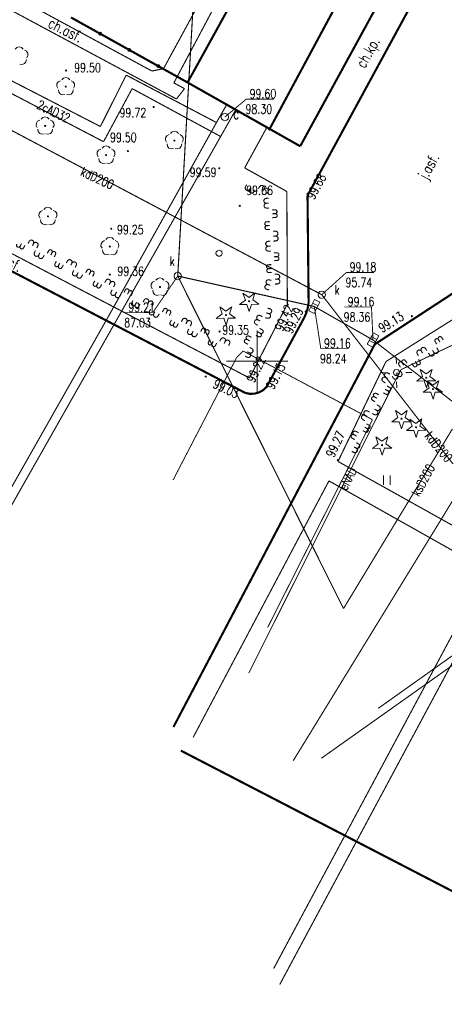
# Model space of a CAD drawing. Header units: metres. Extents: x 7501691 to 7504871, y 5814048 to 5814963.
# Tile 51 of 89: x 7504110 to 7504145, y 5814600 to 5814680. Entities that reach past the tile are written whole.
import ezdxf
from ezdxf.enums import TextEntityAlignment as Align

# ---------------------------------------------------------------- set-up
doc = ezdxf.new("R2010")
doc.units = ezdxf.units.M
doc.header["$MEASUREMENT"] = 0
for name, pattern in [('1', [0]), ('11', [3, 2.5, -0.5]), ('BUD', [0]), ('KOC', [1.5, 1, -0.5]), ('KOJ', [0]), ('UEB', [0]), ('UPC', [0]), ('UPK', [0])]:
    doc.linetypes.add(name, pattern=pattern)
doc.layers.get('0').update_dxf_attribs({"linetype": 'CONTINUOUS'})
for name, color, linetype, lineweight in [('EBTOO_T_1', 7, 'CONTINUOUS', 18), ('EBUPP_L_1', 7, 'BUD', 35), ('EBUPP_L_3', 7, '1', 35), ('KRZYZE_L_0', 7, '1', 18), ('SDROK_T_0', 7, 'CONTINUOUS', 18), ('SDROK_T_1', 7, 'CONTINUOUS', 18), ('SDRPK_L_0', 7, 'KOJ', 35), ('SDRPK_L_2', 7, 'KOC', 18), ('SDRPK_L_3', 7, 'KOJ', 35), ('SDRPK_L_5', 7, '11', 18), ('SZOPO_L_0', 7, 'CONTINUOUS', 35), ('SZOPO_L_5', 3, 'CONTINUOUS', 18), ('SZZPZ_T_0', 3, 'CONTINUOUS', 18), ('UCCOA_T_0', 6, 'CONTINUOUS', 18), ('UCCOC_T_0', 6, 'CONTINUOUS', 15), ('UCCOO_T_0', 6, 'CONTINUOUS', 15), ('UCCPA_T_1', 6, 'CONTINUOUS', 18), ('UCCPOR_L_1', 6, 'UPC', 18), ('UEEOO_T_0', 1, 'CONTINUOUS', 15), ('UEEPA_T_3', 1, 'CONTINUOUS', 18), ('UEEPON_L_1', 1, 'UEB', 15), ('UKKOA_T_0', 3, 'CONTINUOUS', 15), ('UKKOA_T_2', 34, 'CONTINUOUS', 15), ('UKKOC_T_0', 3, 'CONTINUOUS', 15), ('UKKOC_T_2', 34, 'CONTINUOUS', 15), ('UKKOO_T_0', 3, 'CONTINUOUS', 15), ('UKKOO_T_2', 34, 'CONTINUOUS', 15), ('UKKPA_T_1', 7, 'CONTINUOUS', 18), ('UKKPA_T_5', 7, 'CONTINUOUS', 18), ('UKKPOD_L_1', 3, 'UPK', 18), ('UKKPOR_L_1', 34, 'UPK', 18), ('WUKOS_T_1', 7, 'CONTINUOUS', 15), ('WWRPH_T_1', 7, 'CONTINUOUS', 18)]:
    doc.layers.add(name, color=color, linetype=linetype, lineweight=lineweight)
doc.styles.add('STYL_ARIAL', font='simplex', dxfattribs={"width": 0.75, "oblique": 0.1})

# ---------------------------------------------------------------- blocks, each defined once
blk = doc.blocks.new('fdsgfdhgfjh')
at = {"layer": 'EBTOO_T_1', "color": 7}
blk.add_lwpolyline([(-65.846, -124.674), (-65.711, -124.714), (-65.619, -124.82), (-65.599, -124.96), (-65.657, -125.088), (-65.776, -125.164), (-65.917, -125.164), (-66.035, -125.088), (-66.094, -124.96), (-66.074, -124.821), (-65.982, -124.714), (-65.846, -124.674)], dxfattribs=at)
at = {"layer": 'EBUPP_L_1', "color": 7, "const_width": 0.175}
for points in [[(-47.016, -93.843), (-59.245, -116.218)], [(-59.245, -116.218), (-68.402, -111.031)]]:
    blk.add_lwpolyline(points, dxfattribs=at)
at = {"layer": 'EBUPP_L_3', "color": 7, "linetype": '1', "const_width": 0.175}
blk.add_lwpolyline([(-49.676, -92.391), (-61.791, -114.923)], dxfattribs=at)
at = {"layer": 'EBUPP_L_3', "color": 7, "const_width": 0.175}
blk.add_lwpolyline([(-58.462, -93.011), (-68.402, -111.031)], dxfattribs=at)
at = {"layer": 'KRZYZE_L_0', "color": 7, "linetype": '1', "const_width": 0.09}
for points in [[(-62.75, -136.2), (-62.75, -131.2)], [(-65.25, -133.7), (-60.25, -133.7)]]:
    blk.add_lwpolyline(points, dxfattribs=at)
at = {"layer": 'SDRPK_L_0', "color": 7, "const_width": 0.175}
for points in [[(-98.993, -117.893), (-63.702, -136.289)], [(-58.56, -128.98), (-58.636, -129.401), (-58.763, -129.81), (-58.94, -130.2)], [(-61.98, -135.8), (-58.94, -130.2)], [(-53.185, -132.332), (-69.552, -163.464)], [(-61.98, -135.8), (-62.258, -136.056), (-62.588, -136.242), (-62.952, -136.345), (-63.33, -136.361), (-63.702, -136.289)], [(-68.946, -165.38), (143.458, -275.428)]]:
    blk.add_lwpolyline(points, dxfattribs=at)
at = {"layer": 'SDRPK_L_2', "color": 7, "const_width": 0.09}
for points in [[(-71.303, -110.1), (-88.095, -101.001)], [(-88.785, -101.921), (-69.305, -112.377)], [(-69.517, -111.067), (-68.652, -111.536)], [(-68.652, -111.536), (-69.305, -112.377)], [(-63.76, -117.98), (-61.951, -114.681)], [(-60.33, -119.9), (-63.76, -117.98)], [(-60.29, -129.07), (-60.33, -119.9)], [(-63.37, -135.07), (-60.29, -129.07)], [(-43.73, -148.81), (-56.17, -141.86)], [(-67.95, -164.31), (-56.91, -143.44)], [(-56.91, -143.44), (-32.72, -157.07)]]:
    blk.add_lwpolyline(points, dxfattribs=at)
at = {"layer": 'SDRPK_L_3', "color": 7, "const_width": 0.175}
for points in [[(-43.34, -92.07), (-58.65, -120.23)], [(-58.65, -120.23), (-58.56, -128.98)], [(-53.185, -132.332), (-45.173, -127.098)]]:
    blk.add_lwpolyline(points, dxfattribs=at)
at = {"layer": 'SDRPK_L_5', "color": 7, "const_width": 0.09}
for points in [[(-69.517, -111.067), (-60.803, -94.673)], [(-62.486, -95.454), (-70.355, -109.907)], [(-70.355, -109.907), (-71.303, -110.1)], [(-97.085, -117.417), (-63.37, -135.07)], [(-43.831, -128.414), (-52.276, -133.736)], [(-52.276, -133.736), (-56.17, -141.86)]]:
    blk.add_lwpolyline(points, dxfattribs=at)
at = {"layer": 'SZOPO_L_0', "color": 7, "const_width": 0.175}
for points in [[(-77.876, -105.744), (-75.508, -107.065)], [(-75.561, -107.107), (-75.575, -107.057), (-75.549, -107.012), (-75.499, -106.998), (-75.454, -107.024), (-75.44, -107.074), (-75.466, -107.119), (-75.516, -107.133), (-75.561, -107.107)], [(-75.508, -107.065), (-73.139, -108.387)], [(-73.193, -108.429), (-73.207, -108.379), (-73.181, -108.333), (-73.131, -108.32), (-73.085, -108.346), (-73.072, -108.396), (-73.098, -108.441), (-73.148, -108.455), (-73.193, -108.429)], [(-73.139, -108.387), (-70.771, -109.709)], [(-70.825, -109.751), (-70.838, -109.7), (-70.812, -109.655), (-70.762, -109.641), (-70.717, -109.667), (-70.703, -109.718), (-70.729, -109.763), (-70.779, -109.776), (-70.825, -109.751)], [(-70.771, -109.709), (-68.402, -111.031)]]:
    blk.add_lwpolyline(points, dxfattribs=at)
at = {"layer": 'SZOPO_L_5', "color": 3, "const_width": 0.09}
for points in [[(-63.585, -119.343), (-63.693, -119.511)], [(-63.357, -119.727), (-63.452, -119.805), (-63.576, -119.812), (-63.68, -119.746), (-63.725, -119.63), (-63.693, -119.511)], [(-63.02, -119.943), (-63.116, -120.021), (-63.239, -120.028), (-63.343, -119.962), (-63.388, -119.846), (-63.357, -119.727)], [(-63.249, -119.558), (-63.357, -119.727)], [(-62.912, -119.774), (-63.02, -119.943)], [(-62.643, -119.662), (-62.535, -119.494)], [(-62.535, -119.494), (-62.439, -119.415), (-62.316, -119.408), (-62.212, -119.475), (-62.167, -119.59), (-62.198, -119.71)], [(-62.306, -119.878), (-62.198, -119.71)], [(-62.198, -119.71), (-62.102, -119.631), (-61.979, -119.624), (-61.875, -119.691), (-61.83, -119.806), (-61.861, -119.925)], [(-61.969, -120.094), (-61.861, -119.925)], [(-61.996, -120.855), (-62.116, -120.822), (-62.192, -120.725), (-62.197, -120.601), (-62.129, -120.498), (-62.013, -120.455)], [(-61.98, -121.255), (-62.099, -121.221), (-62.176, -121.124), (-62.181, -121.001), (-62.112, -120.898), (-61.996, -120.855)], [(-61.813, -120.447), (-62.013, -120.455)], [(-61.797, -120.847), (-61.996, -120.855)], [(-61.78, -121.246), (-61.98, -121.255)], [(-61.33, -121.386), (-61.534, -121.395)], [(-61.316, -121.702), (-61.52, -121.711)], [(-61.33, -121.386), (-61.215, -121.396), (-61.136, -121.479), (-61.131, -121.594), (-61.203, -121.683), (-61.316, -121.702)], [(-61.316, -121.702), (-61.202, -121.712), (-61.123, -121.795), (-61.118, -121.91), (-61.19, -121.999), (-61.303, -122.019)], [(-61.92, -122.678), (-62.035, -122.668), (-62.114, -122.585), (-62.119, -122.471), (-62.047, -122.381), (-61.934, -122.362)], [(-61.734, -122.354), (-61.934, -122.362)], [(-61.303, -122.019), (-61.507, -122.027)], [(-61.907, -122.995), (-62.022, -122.985), (-62.101, -122.902), (-62.106, -122.787), (-62.033, -122.698), (-61.92, -122.678)], [(-61.721, -122.67), (-61.92, -122.678)], [(-61.707, -122.986), (-61.907, -122.995)], [(-61.461, -123.134), (-61.261, -123.126)], [(-61.261, -123.126), (-61.142, -123.159), (-61.065, -123.256), (-61.06, -123.38), (-61.129, -123.483), (-61.245, -123.526)], [(-81.996, -124.314), (-82.061, -124.408), (-82.172, -124.436), (-82.274, -124.384), (-82.316, -124.278), (-82.278, -124.17)], [(-81.996, -124.314), (-81.903, -124.132)], [(-81.371, -124.134), (-81.28, -123.956)], [(-81.28, -123.956), (-81.193, -123.868), (-81.071, -123.849), (-80.96, -123.905), (-80.904, -124.015), (-80.924, -124.137)], [(-81.015, -124.316), (-80.924, -124.137)], [(-80.924, -124.137), (-80.836, -124.05), (-80.714, -124.031), (-80.604, -124.087), (-80.548, -124.197), (-80.567, -124.319)], [(-61.851, -124.352), (-61.97, -124.318), (-62.047, -124.221), (-62.052, -124.098), (-61.983, -123.995), (-61.867, -123.952)], [(-61.668, -123.944), (-61.867, -123.952)], [(-61.444, -123.534), (-61.245, -123.526)], [(-61.428, -123.934), (-61.228, -123.925)], [(-61.245, -123.526), (-61.126, -123.559), (-61.049, -123.656), (-61.044, -123.779), (-61.112, -123.882), (-61.228, -123.925)], [(-81.714, -124.457), (-81.779, -124.552), (-81.89, -124.58), (-81.992, -124.528), (-82.034, -124.422), (-81.996, -124.314)], [(-81.714, -124.457), (-81.621, -124.276)], [(-80.502, -125.071), (-80.589, -125.158), (-80.712, -125.178), (-80.822, -125.122), (-80.878, -125.011), (-80.858, -124.889)], [(-80.767, -124.711), (-80.858, -124.889)], [(-80.658, -124.497), (-80.567, -124.319)], [(-80.411, -124.893), (-80.502, -125.071)], [(-79.805, -124.933), (-79.714, -124.755)], [(-79.714, -124.755), (-79.649, -124.66), (-79.538, -124.632), (-79.435, -124.684), (-79.393, -124.791), (-79.432, -124.899)], [(-79.523, -125.077), (-79.432, -124.899)], [(-79.432, -124.899), (-79.367, -124.804), (-79.256, -124.776), (-79.154, -124.828), (-79.111, -124.934), (-79.15, -125.043)], [(-61.834, -124.751), (-61.953, -124.718), (-62.03, -124.621), (-62.035, -124.498), (-61.967, -124.395), (-61.851, -124.352)], [(-61.651, -124.343), (-61.851, -124.352)], [(-61.634, -124.743), (-61.834, -124.751)], [(-61.184, -124.883), (-61.388, -124.891)], [(-61.184, -124.883), (-61.07, -124.893), (-60.99, -124.976), (-60.986, -125.09), (-61.058, -125.18), (-61.171, -125.199)], [(-80.146, -125.253), (-80.233, -125.34), (-80.355, -125.36), (-80.465, -125.303), (-80.521, -125.193), (-80.502, -125.071)], [(-80.055, -125.075), (-80.146, -125.253)], [(-79.241, -125.221), (-79.15, -125.043)], [(-78.878, -125.904), (-78.943, -125.999), (-79.054, -126.027), (-79.157, -125.975), (-79.199, -125.868), (-79.16, -125.76)], [(-79.16, -125.76), (-79.068, -125.578)], [(-78.878, -125.904), (-78.786, -125.722)], [(-78.253, -125.724), (-78.163, -125.546)], [(-78.163, -125.546), (-78.075, -125.459), (-77.953, -125.439), (-77.843, -125.496), (-77.787, -125.606), (-77.806, -125.728)], [(-77.897, -125.906), (-77.806, -125.728)], [(-77.806, -125.728), (-77.719, -125.641), (-77.597, -125.621), (-77.487, -125.677), (-77.431, -125.788), (-77.45, -125.91)], [(-61.171, -125.199), (-61.375, -125.208)], [(-61.158, -125.515), (-61.361, -125.524)], [(-61.171, -125.199), (-61.056, -125.209), (-60.977, -125.292), (-60.973, -125.407), (-61.045, -125.496), (-61.158, -125.515)], [(-78.596, -126.048), (-78.661, -126.143), (-78.772, -126.171), (-78.875, -126.119), (-78.917, -126.012), (-78.878, -125.904)], [(-78.596, -126.048), (-78.504, -125.866)], [(-77.385, -126.662), (-77.472, -126.749), (-77.594, -126.768), (-77.704, -126.712), (-77.76, -126.602), (-77.741, -126.48)], [(-77.65, -126.302), (-77.741, -126.48)], [(-77.541, -126.088), (-77.45, -125.91)], [(-77.294, -126.483), (-77.385, -126.662)], [(-76.687, -126.523), (-76.596, -126.345)], [(-76.596, -126.345), (-76.531, -126.251), (-76.42, -126.222), (-76.318, -126.274), (-76.276, -126.381), (-76.314, -126.489)], [(-76.405, -126.667), (-76.314, -126.489)], [(-76.314, -126.489), (-76.249, -126.394), (-76.138, -126.366), (-76.036, -126.418), (-75.994, -126.525), (-76.032, -126.633)], [(-61.775, -126.175), (-61.889, -126.165), (-61.968, -126.082), (-61.973, -125.967), (-61.901, -125.878), (-61.788, -125.858)], [(-61.762, -126.491), (-61.876, -126.481), (-61.955, -126.398), (-61.96, -126.283), (-61.888, -126.194), (-61.775, -126.175)], [(-61.588, -125.85), (-61.788, -125.858)], [(-61.575, -126.167), (-61.775, -126.175)], [(-61.562, -126.483), (-61.762, -126.491)], [(-77.028, -126.843), (-77.116, -126.931), (-77.238, -126.95), (-77.348, -126.894), (-77.404, -126.784), (-77.385, -126.662)], [(-76.937, -126.665), (-77.028, -126.843)], [(-76.123, -126.811), (-76.032, -126.633)], [(-75.761, -127.494), (-75.826, -127.589), (-75.937, -127.617), (-76.039, -127.565), (-76.082, -127.459), (-76.043, -127.351)], [(-76.043, -127.351), (-75.95, -127.169)], [(-75.761, -127.494), (-75.668, -127.313)], [(-75.136, -127.315), (-75.045, -127.137)], [(-75.045, -127.137), (-74.958, -127.049), (-74.836, -127.03), (-74.726, -127.086), (-74.669, -127.196), (-74.689, -127.318)], [(-74.78, -127.497), (-74.689, -127.318)], [(-74.689, -127.318), (-74.601, -127.231), (-74.479, -127.212), (-74.369, -127.268), (-74.313, -127.378), (-74.333, -127.5)], [(-61.874, -127.472), (-61.979, -127.407), (-62.026, -127.292), (-61.996, -127.172), (-61.901, -127.093), (-61.778, -127.084)], [(-61.584, -127.133), (-61.778, -127.084)], [(-61.315, -126.631), (-61.116, -126.623)], [(-61.299, -127.031), (-61.099, -127.022)], [(-61.116, -126.623), (-60.997, -126.656), (-60.92, -126.753), (-60.915, -126.876), (-60.983, -126.979), (-61.099, -127.022)], [(-61.099, -127.022), (-60.98, -127.056), (-60.903, -127.152), (-60.898, -127.276), (-60.966, -127.379), (-61.082, -127.422)], [(-75.479, -127.638), (-75.544, -127.733), (-75.655, -127.761), (-75.757, -127.709), (-75.799, -127.602), (-75.761, -127.494)], [(-75.479, -127.638), (-75.386, -127.457)], [(-74.267, -128.252), (-74.355, -128.339), (-74.477, -128.359), (-74.587, -128.302), (-74.643, -128.192), (-74.623, -128.07)], [(-74.533, -127.892), (-74.623, -128.07)], [(-74.423, -127.678), (-74.333, -127.5)], [(-74.176, -128.074), (-74.267, -128.252)], [(-73.57, -128.114), (-73.479, -127.936)], [(-73.479, -127.936), (-73.414, -127.841), (-73.303, -127.813), (-73.201, -127.865), (-73.158, -127.971), (-73.197, -128.079)], [(-73.288, -128.258), (-73.197, -128.079)], [(-73.197, -128.079), (-73.132, -127.985), (-73.021, -127.957), (-72.919, -128.009), (-72.876, -128.115), (-72.915, -128.223)], [(-61.971, -127.861), (-62.076, -127.795), (-62.122, -127.68), (-62.092, -127.561), (-61.998, -127.481), (-61.874, -127.472)], [(-61.777, -127.909), (-61.971, -127.861)], [(-61.68, -127.521), (-61.874, -127.472)], [(-61.282, -127.43), (-61.082, -127.422)], [(-73.911, -128.434), (-73.998, -128.521), (-74.12, -128.54), (-74.23, -128.484), (-74.287, -128.374), (-74.267, -128.252)], [(-73.82, -128.256), (-73.911, -128.434)], [(-73.006, -128.402), (-72.915, -128.223)], [(-72.644, -129.085), (-72.708, -129.18), (-72.82, -129.208), (-72.922, -129.156), (-72.964, -129.049), (-72.926, -128.941)], [(-72.926, -128.941), (-72.833, -128.759)], [(-72.644, -129.085), (-72.551, -128.903)], [(-72.019, -128.905), (-71.928, -128.727)], [(-71.928, -128.727), (-71.84, -128.64), (-71.718, -128.62), (-71.608, -128.677), (-71.552, -128.787), (-71.571, -128.909)], [(-71.662, -129.087), (-71.571, -128.909)], [(-71.571, -128.909), (-71.484, -128.821), (-71.362, -128.802), (-71.252, -128.858), (-71.196, -128.968), (-71.215, -129.09)], [(-72.361, -129.229), (-72.426, -129.323), (-72.538, -129.352), (-72.64, -129.3), (-72.682, -129.193), (-72.644, -129.085)], [(-72.361, -129.229), (-72.269, -129.047)], [(-71.15, -129.842), (-71.237, -129.93), (-71.359, -129.949), (-71.469, -129.893), (-71.526, -129.783), (-71.506, -129.661)], [(-71.415, -129.482), (-71.506, -129.661)], [(-71.306, -129.269), (-71.215, -129.09)], [(-71.059, -129.664), (-71.15, -129.842)], [(-70.452, -129.704), (-70.362, -129.526)], [(-70.362, -129.526), (-70.297, -129.431), (-70.186, -129.403), (-70.083, -129.455), (-70.041, -129.562), (-70.08, -129.67)], [(-70.171, -129.848), (-70.08, -129.67)], [(-70.08, -129.67), (-70.015, -129.575), (-69.904, -129.547), (-69.801, -129.599), (-69.759, -129.706), (-69.798, -129.814)], [(-61.995, -129.776), (-61.801, -129.825)], [(-61.898, -129.388), (-61.704, -129.437)], [(-61.704, -129.437), (-61.599, -129.502), (-61.553, -129.617), (-61.583, -129.737), (-61.677, -129.816), (-61.801, -129.825)], [(-70.793, -130.024), (-70.881, -130.112), (-71.003, -130.131), (-71.113, -130.075), (-71.169, -129.965), (-71.15, -129.842)], [(-70.703, -129.846), (-70.793, -130.024)], [(-69.889, -129.992), (-69.798, -129.814)], [(-69.526, -130.675), (-69.591, -130.77), (-69.702, -130.798), (-69.804, -130.746), (-69.847, -130.639), (-69.808, -130.531)], [(-69.808, -130.531), (-69.715, -130.35)], [(-69.526, -130.675), (-69.434, -130.494)], [(-68.901, -130.496), (-68.81, -130.317)], [(-68.81, -130.317), (-68.723, -130.23), (-68.601, -130.211), (-68.491, -130.267), (-68.435, -130.377), (-68.454, -130.499)], [(-68.545, -130.677), (-68.454, -130.499)], [(-68.454, -130.499), (-68.367, -130.412), (-68.245, -130.393), (-68.134, -130.449), (-68.078, -130.559), (-68.098, -130.681)], [(-62.863, -130.695), (-62.949, -130.607), (-62.967, -130.484), (-62.91, -130.375), (-62.799, -130.32), (-62.677, -130.341)], [(-62.677, -130.341), (-62.763, -130.253), (-62.781, -130.13), (-62.724, -130.021), (-62.613, -129.966), (-62.491, -129.987)], [(-62.5, -130.434), (-62.677, -130.341)], [(-62.314, -130.08), (-62.491, -129.987)], [(-62.091, -130.164), (-61.897, -130.213)], [(-61.801, -129.825), (-61.696, -129.89), (-61.65, -130.005), (-61.679, -130.125), (-61.774, -130.204), (-61.897, -130.213)], [(-69.244, -130.819), (-69.309, -130.914), (-69.42, -130.942), (-69.522, -130.89), (-69.565, -130.783), (-69.526, -130.675)], [(-69.244, -130.819), (-69.151, -130.637)], [(-68.032, -131.433), (-68.12, -131.52), (-68.242, -131.539), (-68.352, -131.483), (-68.408, -131.373), (-68.389, -131.251)], [(-68.298, -131.073), (-68.389, -131.251)], [(-68.189, -130.859), (-68.098, -130.681)], [(-67.941, -131.255), (-68.032, -131.433)], [(-67.335, -131.295), (-67.244, -131.117)], [(-67.244, -131.117), (-67.179, -131.022), (-67.068, -130.994), (-66.966, -131.046), (-66.924, -131.152), (-66.962, -131.26)], [(-67.053, -131.439), (-66.962, -131.26)], [(-66.962, -131.26), (-66.897, -131.166), (-66.786, -131.137), (-66.684, -131.19), (-66.642, -131.296), (-66.68, -131.404)], [(-62.686, -130.788), (-62.863, -130.695)], [(-62.514, -131.415), (-62.694, -131.32)], [(-62.366, -131.135), (-62.547, -131.04)], [(-62.366, -131.135), (-62.272, -131.201), (-62.246, -131.312), (-62.299, -131.414), (-62.406, -131.455), (-62.514, -131.415)], [(-67.676, -131.615), (-67.764, -131.702), (-67.886, -131.721), (-67.996, -131.665), (-68.052, -131.555), (-68.032, -131.433)], [(-67.585, -131.437), (-67.676, -131.615)], [(-66.771, -131.582), (-66.68, -131.404)], [(-66.409, -132.266), (-66.474, -132.36), (-66.585, -132.389), (-66.687, -132.337), (-66.729, -132.23), (-66.691, -132.122)], [(-66.691, -132.122), (-66.598, -131.94)], [(-66.409, -132.266), (-66.316, -132.084)], [(-65.784, -132.086), (-65.693, -131.908)], [(-65.693, -131.908), (-65.606, -131.821), (-65.484, -131.801), (-65.373, -131.857), (-65.317, -131.968), (-65.337, -132.09)], [(-65.428, -132.268), (-65.337, -132.09)], [(-65.337, -132.09), (-65.249, -132.002), (-65.127, -131.983), (-65.017, -132.039), (-64.961, -132.149), (-64.98, -132.271)], [(-63.672, -132.237), (-63.766, -132.171), (-63.793, -132.059), (-63.74, -131.958), (-63.633, -131.917), (-63.525, -131.957)], [(-63.525, -131.957), (-63.619, -131.891), (-63.646, -131.779), (-63.593, -131.678), (-63.486, -131.636), (-63.378, -131.676)], [(-63.348, -132.05), (-63.525, -131.957)], [(-63.201, -131.769), (-63.378, -131.676)], [(-62.661, -131.695), (-62.841, -131.601)], [(-62.514, -131.415), (-62.42, -131.481), (-62.393, -131.592), (-62.446, -131.694), (-62.553, -131.735), (-62.661, -131.695)], [(-48.254, -132.146), (-48.303, -132.043), (-48.271, -131.932), (-48.174, -131.871), (-48.061, -131.888), (-47.987, -131.976)], [(-48.254, -132.146), (-48.144, -132.318)], [(-47.987, -131.976), (-48.036, -131.872), (-48.004, -131.762), (-47.907, -131.7), (-47.794, -131.718), (-47.72, -131.806)], [(-47.987, -131.976), (-47.877, -132.148)], [(-47.72, -131.806), (-47.61, -131.977)], [(-66.127, -132.41), (-66.192, -132.504), (-66.303, -132.533), (-66.405, -132.48), (-66.447, -132.374), (-66.409, -132.266)], [(-66.127, -132.41), (-66.034, -132.228)], [(-65.071, -132.45), (-64.98, -132.271)], [(-63.495, -132.33), (-63.672, -132.237)], [(-63.542, -132.936), (-63.365, -133.029)], [(-63.179, -132.675), (-63.093, -132.763), (-63.075, -132.885), (-63.133, -132.995), (-63.243, -133.05), (-63.365, -133.029)], [(-63.356, -132.582), (-63.179, -132.675)], [(-49.734, -133.096), (-49.765, -132.977), (-49.719, -132.862), (-49.615, -132.795), (-49.492, -132.803), (-49.396, -132.881)], [(-49.396, -132.881), (-49.428, -132.761), (-49.382, -132.646), (-49.278, -132.58), (-49.155, -132.587), (-49.059, -132.666)], [(-49.289, -133.05), (-49.396, -132.881)], [(-48.952, -132.834), (-49.059, -132.666)], [(-48.378, -132.99), (-48.347, -133.109), (-48.392, -133.224), (-48.496, -133.291), (-48.619, -133.283), (-48.715, -133.205)], [(-48.485, -132.821), (-48.378, -132.99)], [(-48.041, -132.774), (-48.009, -132.894), (-48.055, -133.009), (-48.159, -133.076), (-48.282, -133.068), (-48.378, -132.99)], [(-48.148, -132.606), (-48.041, -132.774)], [(-63.728, -133.29), (-63.551, -133.383)], [(-63.365, -133.029), (-63.279, -133.117), (-63.261, -133.24), (-63.319, -133.349), (-63.429, -133.404), (-63.551, -133.383)], [(-51.203, -134.03), (-51.252, -133.927), (-51.22, -133.816), (-51.123, -133.755), (-51.01, -133.772), (-50.936, -133.86)], [(-50.936, -133.86), (-50.985, -133.756), (-50.953, -133.646), (-50.857, -133.584), (-50.743, -133.602), (-50.669, -133.69)], [(-50.669, -133.69), (-50.56, -133.861)], [(-49.897, -133.723), (-49.789, -133.891)], [(-49.522, -133.721), (-49.474, -133.825), (-49.505, -133.935), (-49.602, -133.997), (-49.715, -133.979), (-49.789, -133.891)], [(-49.626, -133.265), (-49.734, -133.096)], [(-49.63, -133.552), (-49.522, -133.721)], [(-48.822, -133.037), (-48.715, -133.205)], [(-51.203, -134.03), (-51.093, -134.202)], [(-51.098, -134.49), (-50.99, -134.658)], [(-50.936, -133.86), (-50.827, -134.032)], [(-50.164, -133.893), (-50.056, -134.062)], [(-49.789, -133.891), (-49.74, -133.995), (-49.772, -134.105), (-49.869, -134.167), (-49.982, -134.15), (-50.056, -134.062)], [(-52.498, -135.371), (-52.583, -135.282), (-52.6, -135.159), (-52.541, -135.05), (-52.43, -134.997), (-52.308, -135.019)], [(-52.322, -135.466), (-52.498, -135.371)], [(-52.308, -135.019), (-52.393, -134.93), (-52.41, -134.807), (-52.351, -134.698), (-52.239, -134.645), (-52.118, -134.667)], [(-52.132, -135.114), (-52.308, -135.019)], [(-51.942, -134.762), (-52.118, -134.667)], [(-51.772, -134.92), (-51.664, -135.089)], [(-51.327, -134.874), (-51.296, -134.993), (-51.341, -135.108), (-51.445, -135.175), (-51.569, -135.167), (-51.664, -135.089)], [(-51.435, -134.705), (-51.327, -134.874)], [(-50.99, -134.658), (-50.959, -134.778), (-51.004, -134.893), (-51.108, -134.96), (-51.231, -134.952), (-51.327, -134.874)], [(-52.337, -135.998), (-52.161, -136.093)], [(-52.161, -136.093), (-52.068, -136.16), (-52.042, -136.272), (-52.097, -136.373), (-52.204, -136.413), (-52.311, -136.372)], [(-52.186, -135.719), (-52.01, -135.815)], [(-52.01, -135.815), (-51.917, -135.882), (-51.892, -135.993), (-51.946, -136.094), (-52.054, -136.134), (-52.161, -136.093)], [(-53.33, -136.901), (-53.423, -136.834), (-53.448, -136.722), (-53.394, -136.621), (-53.286, -136.581), (-53.179, -136.623)], [(-53.33, -136.901), (-53.15, -136.998)], [(-53.179, -136.623), (-53.272, -136.555), (-53.298, -136.444), (-53.243, -136.343), (-53.136, -136.303), (-53.029, -136.344)], [(-53.179, -136.623), (-53, -136.72)], [(-53.029, -136.344), (-52.849, -136.441)], [(-52.487, -136.277), (-52.311, -136.372)], [(-53.972, -138.098), (-54.057, -138.008), (-54.073, -137.886), (-54.015, -137.777), (-53.903, -137.724), (-53.782, -137.746)], [(-53.606, -137.841), (-53.782, -137.746)], [(-53.028, -137.698), (-52.943, -137.788), (-52.927, -137.91), (-52.986, -138.019), (-53.097, -138.073), (-53.219, -138.05)], [(-53.204, -137.603), (-53.028, -137.698)], [(-52.838, -137.346), (-52.753, -137.436), (-52.737, -137.559), (-52.795, -137.667), (-52.907, -137.721), (-53.028, -137.698)], [(-53.014, -137.251), (-52.838, -137.346)], [(-54.162, -138.45), (-54.247, -138.36), (-54.264, -138.238), (-54.205, -138.129), (-54.093, -138.076), (-53.972, -138.098)], [(-53.986, -138.545), (-54.162, -138.45)], [(-53.796, -138.193), (-53.972, -138.098)], [(-53.395, -137.955), (-53.219, -138.05)], [(-54.843, -139.701), (-54.936, -139.634), (-54.962, -139.522), (-54.907, -139.422), (-54.799, -139.382), (-54.692, -139.423)], [(-54.151, -139.355), (-53.975, -139.45)], [(-54.001, -139.077), (-53.825, -139.172)], [(-53.825, -139.172), (-53.732, -139.239), (-53.706, -139.351), (-53.76, -139.452), (-53.868, -139.492), (-53.975, -139.45)], [(-53.85, -138.798), (-53.674, -138.893)], [(-53.674, -138.893), (-53.581, -138.96), (-53.555, -139.072), (-53.61, -139.173), (-53.718, -139.213), (-53.825, -139.172)], [(-54.993, -139.98), (-55.087, -139.913), (-55.112, -139.801), (-55.058, -139.7), (-54.95, -139.66), (-54.843, -139.701)], [(-54.993, -139.98), (-54.814, -140.077)], [(-54.843, -139.701), (-54.663, -139.798)], [(-54.692, -139.423), (-54.513, -139.52)], [(-54.692, -140.777), (-54.607, -140.867), (-54.591, -140.989), (-54.649, -141.098), (-54.761, -141.151), (-54.882, -141.129)], [(-54.868, -140.682), (-54.692, -140.777)], [(-54.502, -140.425), (-54.417, -140.515), (-54.4, -140.637), (-54.459, -140.746), (-54.571, -140.8), (-54.692, -140.777)], [(-54.678, -140.33), (-54.502, -140.425)], [(-55.058, -141.034), (-54.882, -141.129)]]:
    blk.add_lwpolyline(points, dxfattribs=at)
at = {"layer": 'SZZPZ_T_0', "color": 7}
for points in [[(-82.427, -108.326), (-82.29, -108.189), (-82.103, -108.139), (-81.916, -108.189), (-81.779, -108.326)], [(-81.667, -108.407), (-81.495, -108.495), (-81.389, -108.658), (-81.379, -108.851), (-81.467, -109.024)], [(-81.509, -109.155), (-81.54, -109.346), (-81.662, -109.496), (-81.843, -109.566), (-82.034, -109.536)], [(-78.941, -111.504), (-79.029, -111.331), (-79.019, -111.138), (-78.913, -110.975), (-78.741, -110.887)], [(-78.63, -110.806), (-78.493, -110.669), (-78.306, -110.619), (-78.118, -110.669), (-77.981, -110.806)], [(-78.305, -111.324), (-78.274, -111.338), (-78.26, -111.369), (-78.274, -111.401), (-78.305, -111.414), (-78.337, -111.401), (-78.35, -111.369), (-78.337, -111.338), (-78.305, -111.324)], [(-77.87, -110.887), (-77.698, -110.975), (-77.592, -111.137), (-77.582, -111.331), (-77.669, -111.504)], [(-78.374, -112.016), (-78.565, -112.046), (-78.746, -111.976), (-78.868, -111.826), (-78.899, -111.635)], [(-77.712, -111.634), (-77.743, -111.826), (-77.865, -111.976), (-78.045, -112.046), (-78.237, -112.016)], [(-80.619, -114.705), (-80.706, -114.532), (-80.696, -114.339), (-80.591, -114.176), (-80.418, -114.088)], [(-80.307, -114.007), (-80.17, -113.87), (-79.983, -113.82), (-79.796, -113.87), (-79.659, -114.007)], [(-79.983, -114.525), (-79.951, -114.539), (-79.938, -114.57), (-79.951, -114.602), (-79.983, -114.615), (-80.015, -114.602), (-80.028, -114.57), (-80.015, -114.539), (-79.983, -114.525)], [(-79.547, -114.088), (-79.375, -114.176), (-79.27, -114.338), (-79.259, -114.532), (-79.347, -114.704)], [(-80.051, -115.217), (-80.243, -115.247), (-80.423, -115.177), (-80.546, -115.027), (-80.576, -114.836)], [(-79.389, -114.835), (-79.42, -115.027), (-79.542, -115.177), (-79.723, -115.247), (-79.914, -115.217)], [(-70.107, -115.893), (-70.195, -115.72), (-70.185, -115.527), (-70.08, -115.364), (-69.907, -115.276)], [(-69.796, -115.195), (-69.659, -115.059), (-69.472, -115.008), (-69.285, -115.058), (-69.147, -115.195)], [(-69.036, -115.276), (-68.864, -115.364), (-68.758, -115.527), (-68.748, -115.72), (-68.836, -115.893)], [(-69.54, -116.405), (-69.732, -116.435), (-69.912, -116.365), (-70.034, -116.215), (-70.065, -116.024)], [(-69.472, -115.714), (-69.44, -115.727), (-69.427, -115.759), (-69.44, -115.79), (-69.472, -115.804), (-69.503, -115.79), (-69.517, -115.759), (-69.503, -115.727), (-69.472, -115.714)], [(-68.878, -116.024), (-68.909, -116.215), (-69.031, -116.365), (-69.211, -116.435), (-69.403, -116.405)], [(-75.665, -117.074), (-75.753, -116.901), (-75.742, -116.708), (-75.637, -116.545), (-75.464, -116.457)], [(-75.353, -116.376), (-75.216, -116.239), (-75.029, -116.189), (-74.842, -116.239), (-74.705, -116.376)], [(-75.029, -116.894), (-74.997, -116.908), (-74.984, -116.939), (-74.997, -116.971), (-75.029, -116.984), (-75.061, -116.971), (-75.074, -116.939), (-75.061, -116.908), (-75.029, -116.894)], [(-74.593, -116.457), (-74.421, -116.545), (-74.316, -116.707), (-74.305, -116.901), (-74.393, -117.073)], [(-75.098, -117.586), (-75.289, -117.616), (-75.47, -117.546), (-75.592, -117.396), (-75.622, -117.204)], [(-74.435, -117.204), (-74.466, -117.396), (-74.588, -117.546), (-74.769, -117.616), (-74.96, -117.586)], [(-80.393, -122.063), (-80.481, -121.89), (-80.471, -121.697), (-80.365, -121.534), (-80.193, -121.446)], [(-80.082, -121.365), (-79.945, -121.228), (-79.757, -121.178), (-79.57, -121.228), (-79.433, -121.365)], [(-79.322, -121.446), (-79.149, -121.534), (-79.044, -121.696), (-79.034, -121.89), (-79.121, -122.062)], [(-79.826, -122.575), (-80.017, -122.604), (-80.198, -122.535), (-80.32, -122.385), (-80.351, -122.193)], [(-79.757, -121.883), (-79.725, -121.896), (-79.712, -121.928), (-79.725, -121.96), (-79.757, -121.973), (-79.789, -121.96), (-79.802, -121.928), (-79.789, -121.896), (-79.757, -121.883)], [(-79.164, -122.193), (-79.194, -122.384), (-79.316, -122.535), (-79.497, -122.604), (-79.688, -122.574)], [(-75.355, -124.515), (-75.442, -124.342), (-75.432, -124.149), (-75.327, -123.986), (-75.154, -123.898)], [(-75.043, -123.817), (-74.906, -123.681), (-74.719, -123.63), (-74.532, -123.68), (-74.395, -123.817)], [(-74.283, -123.898), (-74.111, -123.986), (-74.005, -124.149), (-73.995, -124.342), (-74.083, -124.515)], [(-74.787, -125.027), (-74.979, -125.057), (-75.159, -124.987), (-75.281, -124.837), (-75.312, -124.646)], [(-74.719, -124.336), (-74.687, -124.349), (-74.674, -124.38), (-74.687, -124.412), (-74.719, -124.425), (-74.751, -124.412), (-74.764, -124.38), (-74.751, -124.349), (-74.719, -124.336)], [(-74.125, -124.646), (-74.156, -124.837), (-74.278, -124.987), (-74.458, -125.057), (-74.65, -125.027)], [(-71.281, -127.807), (-71.368, -127.634), (-71.358, -127.441), (-71.253, -127.278), (-71.08, -127.19)], [(-70.969, -127.109), (-70.832, -126.973), (-70.645, -126.922), (-70.458, -126.972), (-70.32, -127.109)], [(-70.209, -127.19), (-70.037, -127.278), (-69.931, -127.441), (-69.921, -127.634), (-70.009, -127.807)], [(-70.713, -128.319), (-70.905, -128.349), (-71.085, -128.279), (-71.207, -128.129), (-71.238, -127.938)], [(-70.645, -127.628), (-70.613, -127.641), (-70.6, -127.673), (-70.613, -127.704), (-70.645, -127.718), (-70.676, -127.704), (-70.69, -127.673), (-70.676, -127.641), (-70.645, -127.628)], [(-70.051, -127.938), (-70.082, -128.129), (-70.204, -128.279), (-70.384, -128.349), (-70.576, -128.319)], [(-64.185, -129.091), (-63.704, -128.732)], [(-63.897, -128.164), (-63.407, -128.511)], [(-63.704, -128.732), (-63.897, -128.164)], [(-63.403, -128.781), (-63.371, -128.794), (-63.358, -128.826), (-63.371, -128.858), (-63.403, -128.871), (-63.435, -128.858), (-63.448, -128.826), (-63.435, -128.794), (-63.403, -128.781)], [(-63.407, -128.511), (-62.926, -128.152)], [(-62.926, -128.152), (-63.104, -128.725)], [(-63.104, -128.725), (-62.615, -129.072)], [(-65.777, -129.292), (-65.287, -129.639)], [(-65.584, -129.861), (-65.777, -129.292)], [(-65.287, -129.639), (-64.806, -129.28)], [(-64.806, -129.28), (-64.984, -129.853)], [(-63.585, -129.084), (-64.185, -129.091)], [(-63.393, -129.652), (-63.585, -129.084)], [(-63.214, -129.079), (-63.393, -129.652)], [(-62.615, -129.072), (-63.214, -129.079)], [(-66.065, -130.22), (-65.584, -129.861)], [(-65.465, -130.212), (-66.065, -130.22)], [(-65.272, -130.78), (-65.465, -130.212)], [(-65.283, -129.909), (-65.251, -129.923), (-65.238, -129.954), (-65.251, -129.986), (-65.283, -129.999), (-65.315, -129.986), (-65.328, -129.954), (-65.315, -129.923), (-65.283, -129.909)], [(-65.094, -130.207), (-65.272, -130.78)], [(-64.494, -130.2), (-65.094, -130.207)], [(-64.984, -129.853), (-64.494, -130.2)], [(-49.487, -134.389), (-48.998, -134.736)], [(-49.295, -134.958), (-49.487, -134.389)], [(-48.998, -134.736), (-48.517, -134.377)], [(-48.517, -134.377), (-48.695, -134.95)], [(-49.776, -135.316), (-49.295, -134.958)], [(-49.176, -135.309), (-49.776, -135.316)], [(-48.983, -135.877), (-49.176, -135.309)], [(-48.994, -135.006), (-48.962, -135.02), (-48.949, -135.051), (-48.962, -135.083), (-48.994, -135.096), (-49.025, -135.083), (-49.039, -135.051), (-49.025, -135.02), (-48.994, -135.006)], [(-48.805, -135.304), (-48.983, -135.877)], [(-48.947, -135.309), (-48.457, -135.656)], [(-48.755, -135.877), (-48.947, -135.309)], [(-48.205, -135.297), (-48.805, -135.304)], [(-48.695, -134.95), (-48.205, -135.297)], [(-48.457, -135.656), (-47.976, -135.297)], [(-47.976, -135.297), (-48.155, -135.87)], [(-49.236, -136.236), (-48.755, -135.877)], [(-48.453, -135.926), (-48.422, -135.939), (-48.408, -135.971), (-48.422, -136.003), (-48.453, -136.016), (-48.485, -136.003), (-48.498, -135.971), (-48.485, -135.939), (-48.453, -135.926)], [(-48.155, -135.87), (-47.665, -136.216)], [(-48.636, -136.229), (-49.236, -136.236)], [(-48.443, -136.797), (-48.636, -136.229)], [(-48.265, -136.224), (-48.443, -136.797)], [(-47.665, -136.216), (-48.265, -136.224)], [(-51.507, -137.719), (-51.017, -138.066)], [(-51.314, -138.288), (-51.507, -137.719)], [(-51.017, -138.066), (-50.536, -137.707)], [(-50.536, -137.707), (-50.714, -138.28)], [(-51.795, -138.646), (-51.314, -138.288)], [(-51.013, -138.336), (-50.981, -138.35), (-50.968, -138.381), (-50.981, -138.413), (-51.013, -138.426), (-51.045, -138.413), (-51.058, -138.381), (-51.045, -138.35), (-51.013, -138.336)], [(-50.714, -138.28), (-50.224, -138.627)], [(-50.324, -138.416), (-49.834, -138.762)], [(-50.131, -138.984), (-50.324, -138.416)], [(-49.834, -138.762), (-49.353, -138.403)], [(-49.353, -138.403), (-49.531, -138.976)], [(-51.195, -138.639), (-51.795, -138.646)], [(-51.002, -139.207), (-51.195, -138.639)], [(-50.824, -138.634), (-51.002, -139.207)], [(-50.224, -138.627), (-50.824, -138.634)], [(-50.612, -139.343), (-50.131, -138.984)], [(-50.012, -139.335), (-50.612, -139.343)], [(-49.82, -139.903), (-50.012, -139.335)], [(-49.83, -139.033), (-49.798, -139.046), (-49.785, -139.078), (-49.798, -139.109), (-49.83, -139.123), (-49.862, -139.109), (-49.875, -139.078), (-49.862, -139.046), (-49.83, -139.033)], [(-49.642, -139.331), (-49.82, -139.903)], [(-49.042, -139.323), (-49.642, -139.331)], [(-49.531, -138.976), (-49.042, -139.323)], [(-53.086, -139.869), (-52.596, -140.216)], [(-52.894, -140.438), (-53.086, -139.869)], [(-52.596, -140.216), (-52.115, -139.857)], [(-52.115, -139.857), (-52.293, -140.43)], [(-53.374, -140.797), (-52.894, -140.438)], [(-52.775, -140.789), (-53.374, -140.797)], [(-52.582, -141.357), (-52.775, -140.789)], [(-52.592, -140.486), (-52.56, -140.5), (-52.547, -140.531), (-52.56, -140.563), (-52.592, -140.576), (-52.624, -140.563), (-52.637, -140.531), (-52.624, -140.5), (-52.592, -140.486)], [(-52.404, -140.784), (-52.582, -141.357)], [(-51.804, -140.777), (-52.404, -140.784)], [(-52.293, -140.43), (-51.804, -140.777)], [(-52.46, -143.753), (-52.46, -143.003)], [(-51.935, -143.753), (-51.935, -143.003)]]:
    blk.add_lwpolyline(points, dxfattribs=at)
at = {"layer": 'UCCOC_T_0', "color": 6, "const_width": 0.075}
for points in [[(-65.371, -113.841), (-63.626, -112.386)], [(-63.626, -112.386), (-61.4, -112.385)]]:
    blk.add_lwpolyline(points, dxfattribs=at)
at = {"layer": 'UCCPA_T_1', "color": 7}
blk.add_lwpolyline([(-65.371, -113.541), (-65.221, -113.581), (-65.111, -113.691), (-65.071, -113.841), (-65.111, -113.991), (-65.221, -114.101), (-65.371, -114.141), (-65.521, -114.101), (-65.631, -113.991), (-65.671, -113.841), (-65.631, -113.691), (-65.521, -113.581), (-65.371, -113.541)], dxfattribs=at)
at = {"layer": 'UCCPOR_L_1', "color": 6, "const_width": 0.09}
for points in [[(-85.407, -109.507), (-75.491, -114.613)], [(-75.234, -115.85), (-85.769, -110.331)], [(-75.491, -114.613), (-73.389, -110.436)], [(-73.389, -110.436), (-66.052, -114.29)], [(-72.906, -111.531), (-75.234, -115.85)], [(-65.713, -115.428), (-72.906, -111.531)], [(-66.052, -114.29), (-65.226, -112.844)], [(-64.494, -113.276), (-85.03, -149.52)], [(-74.668, -129.764), (-66.052, -114.29)], [(-93.459, -162.928), (-74.668, -129.764)], [(-39.711, -142.563), (-61.406, -183.113)], [(-60.906, -184.402), (-39.174, -143.85)], [(-57.524, -166.002), (-29.667, -146.243)], [(-30.341, -145.911), (-52.902, -161.944)]]:
    blk.add_lwpolyline(points, dxfattribs=at)
at = {"layer": 'UEEPA_T_3', "color": 7}
for points in [[(-51.424, -133.878), (-51.43, -133.378)], [(-51.416, -134.378), (-51.281, -134.418), (-51.188, -134.524), (-51.168, -134.664), (-51.227, -134.792), (-51.345, -134.868), (-51.486, -134.868), (-51.605, -134.792), (-51.663, -134.664), (-51.643, -134.524), (-51.551, -134.418), (-51.416, -134.378)], [(-52.666, -134.643), (-52.166, -134.637)], [(-50.666, -134.619), (-50.166, -134.613)], [(-51.407, -135.378), (-51.401, -135.878)]]:
    blk.add_lwpolyline(points, dxfattribs=at)
at = {"layer": 'UEEPON_L_1', "color": 1, "const_width": 0.075}
for points in [[(-45.121, -131.56), (-51.073, -134.402)], [(-63.888, -132.873), (-64.428, -133.434)], [(-53.37, -138.462), (-63.888, -132.873)], [(-64.428, -133.434), (-69.58, -143.369)], [(-51.073, -134.402), (-63.426, -159.08)], [(-51.416, -134.628), (-51.26, -134.719)], [(-54.035, -139.792), (-53.37, -138.462)], [(-61.889, -155.36), (-54.035, -139.792)]]:
    blk.add_lwpolyline(points, dxfattribs=at)
at = {"layer": 'UKKOC_T_0', "color": 3, "const_width": 0.075}
for points in [[(-57.491, -128.297), (-55.496, -126.488)], [(-55.496, -126.488), (-53.243, -126.488)]]:
    blk.add_lwpolyline(points, dxfattribs=at)
at = {"layer": 'UKKOC_T_2', "color": 34, "const_width": 0.075}
for points in [[(-69.201, -126.776), (-71.236, -129.759)], [(-73.488, -129.759), (-71.236, -129.759)], [(-58.096, -129.256), (-57.57, -132.684)], [(-55.648, -129.297), (-53.45, -129.297)], [(-53.328, -131.977), (-53.45, -129.297)], [(-57.57, -132.684), (-55.317, -132.683)]]:
    blk.add_lwpolyline(points, dxfattribs=at)
at = {"layer": 'UKKPA_T_1', "color": 7}
for points in [[(-69.201, -126.476), (-69.05, -126.516), (-68.941, -126.626), (-68.901, -126.776), (-68.941, -126.925), (-69.05, -127.035), (-69.201, -127.076), (-69.35, -127.035), (-69.46, -126.925), (-69.501, -126.776), (-69.46, -126.626), (-69.35, -126.516), (-69.201, -126.476)], [(-57.491, -127.997), (-57.341, -128.038), (-57.232, -128.147), (-57.191, -128.297), (-57.232, -128.447), (-57.341, -128.557), (-57.491, -128.597), (-57.641, -128.557), (-57.751, -128.447), (-57.791, -128.297), (-57.751, -128.147), (-57.641, -128.038), (-57.491, -127.997)]]:
    blk.add_lwpolyline(points, dxfattribs=at)
at = {"layer": 'UKKPA_T_5', "color": 7}
for points in [[(-58.55, -129.62), (-58.093, -128.674)], [(-57.643, -128.892), (-58.1, -129.837)], [(-58.093, -128.674), (-57.643, -128.892)], [(-58.1, -129.837), (-58.55, -129.62)], [(-57.947, -129.522), (-58.398, -129.305)], [(-57.795, -129.207), (-58.245, -128.989)], [(-53.799, -132.318), (-53.295, -131.397)], [(-53.193, -132.251), (-53.631, -132.011)], [(-53.025, -131.944), (-53.463, -131.704)], [(-52.856, -131.637), (-53.361, -132.558)], [(-53.295, -131.397), (-52.856, -131.637)], [(-53.361, -132.558), (-53.799, -132.318)]]:
    blk.add_lwpolyline(points, dxfattribs=at)
at = {"layer": 'UKKPOD_L_1', "color": 3, "const_width": 0.09}
for points in [[(-67.653, -99.549), (-69.201, -126.776)], [(-69.201, -126.776), (-58.096, -129.256)], [(-45.817, -143.359), (-57.491, -128.297)], [(-58.096, -129.256), (-53.328, -131.977)], [(-45.817, -143.359), (-59.813, -166.206)]]:
    blk.add_lwpolyline(points, dxfattribs=at)
at = {"layer": 'UKKPOR_L_1', "color": 34, "const_width": 0.09}
for points in [[(-57.491, -128.297), (-92.318, -109.84)], [(-55.725, -153.825), (-69.201, -126.776)], [(-45.952, -137.695), (-53.328, -131.977)], [(-55.725, -153.825), (-45.952, -137.695)]]:
    blk.add_lwpolyline(points, dxfattribs=at)
at = {"layer": 'WUKOS_T_1', "color": 7}
for points in [[(-65.827, -117.969), (-65.795, -117.983), (-65.782, -118.014), (-65.795, -118.046), (-65.827, -118.059), (-65.859, -118.046), (-65.872, -118.014), (-65.859, -117.983), (-65.827, -117.969)], [(-58.79, -129.607), (-58.758, -129.62), (-58.745, -129.652), (-58.758, -129.683), (-58.79, -129.697), (-58.822, -129.683), (-58.835, -129.652), (-58.822, -129.62), (-58.79, -129.607)], [(-56.188, -141.704), (-56.156, -141.717), (-56.143, -141.749), (-56.156, -141.781), (-56.188, -141.794), (-56.22, -141.781), (-56.233, -141.749), (-56.22, -141.717), (-56.188, -141.704)]]:
    blk.add_lwpolyline(points, dxfattribs=at)
at = {"layer": 'WWRPH_T_1', "color": 7}
for points in [[(-78.278, -110.017), (-78.246, -110.031), (-78.233, -110.062), (-78.246, -110.094), (-78.278, -110.107), (-78.31, -110.094), (-78.323, -110.062), (-78.31, -110.031), (-78.278, -110.017)], [(-71.16, -112.983), (-71.128, -112.996), (-71.115, -113.028), (-71.128, -113.06), (-71.16, -113.073), (-71.191, -113.06), (-71.205, -113.028), (-71.191, -112.996), (-71.16, -112.983)], [(-73.253, -116.565), (-73.221, -116.578), (-73.208, -116.61), (-73.221, -116.642), (-73.253, -116.655), (-73.285, -116.642), (-73.298, -116.61), (-73.285, -116.578), (-73.253, -116.565)], [(-58.55, -120.251), (-58.563, -120.283), (-58.595, -120.296), (-58.626, -120.283), (-58.64, -120.251), (-58.626, -120.22), (-58.595, -120.206), (-58.563, -120.22), (-58.55, -120.251)], [(-64.163, -121.024), (-64.131, -121.037), (-64.118, -121.069), (-64.131, -121.1), (-64.163, -121.113), (-64.195, -121.1), (-64.208, -121.069), (-64.195, -121.037), (-64.163, -121.024)], [(-74.607, -122.888), (-74.575, -122.901), (-74.562, -122.933), (-74.575, -122.965), (-74.607, -122.978), (-74.639, -122.965), (-74.652, -122.933), (-74.639, -122.901), (-74.607, -122.888)], [(-74.719, -126.614), (-74.687, -126.627), (-74.674, -126.659), (-74.687, -126.691), (-74.719, -126.704), (-74.751, -126.691), (-74.764, -126.659), (-74.751, -126.627), (-74.719, -126.614)], [(-60.262, -129.06), (-60.23, -129.073), (-60.217, -129.105), (-60.23, -129.137), (-60.262, -129.15), (-60.293, -129.137), (-60.307, -129.105), (-60.293, -129.073), (-60.262, -129.06)], [(-50.161, -129.997), (-50.129, -130.011), (-50.116, -130.042), (-50.129, -130.074), (-50.161, -130.087), (-50.193, -130.074), (-50.206, -130.042), (-50.193, -130.011), (-50.161, -129.997)], [(-65.799, -131.242), (-65.767, -131.255), (-65.754, -131.287), (-65.767, -131.319), (-65.799, -131.332), (-65.83, -131.319), (-65.844, -131.287), (-65.83, -131.255), (-65.799, -131.242)], [(-66.927, -134.911), (-66.895, -134.925), (-66.882, -134.956), (-66.895, -134.988), (-66.927, -135.001), (-66.959, -134.988), (-66.972, -134.956), (-66.959, -134.925), (-66.927, -134.911)], [(-61.963, -135.757), (-61.931, -135.771), (-61.918, -135.802), (-61.931, -135.834), (-61.963, -135.847), (-61.995, -135.834), (-62.008, -135.802), (-61.995, -135.771), (-61.963, -135.757)]]:
    blk.add_lwpolyline(points, dxfattribs=at)
at = {"layer": 'SDROK_T_0', "color": 7, "style": 'STYL_ARIAL', "width": 0.75}
for s, rotation, p in [('ch.kp.', 60.474, (-53.757, -108.589)), ('j.asf.', 61.2695, (-48.807, -117.849))]:
    blk.add_text(s, height=0.875, rotation=rotation, dxfattribs=at).set_placement(p, align=Align.MIDDLE_CENTER)
at = {"layer": 'SDROK_T_1', "color": 7, "style": 'STYL_ARIAL', "width": 0.75}
for p in [(-78.311, -106.764), (-83.259, -125.416)]:
    blk.add_text('ch.asf.', height=0.875, rotation=333.4441, dxfattribs=at).set_placement(p, align=Align.MIDDLE_CENTER)
at = {"layer": 'UCCOA_T_0', "color": 6, "style": 'STYL_ARIAL', "width": 0.75}
blk.add_text('c', height=0.875, rotation=0.0091, dxfattribs=at).set_placement((-64.702, -114.278), align=Align.BOTTOM_LEFT)
at = {"layer": 'UCCOC_T_0', "color": 6, "style": 'STYL_ARIAL', "width": 0.75}
for s, p in [('99.60', (-63.358, -111.573)), ('98.30', (-63.693, -112.823))]:
    blk.add_text(s, height=0.75, rotation=0.0091, dxfattribs=at).set_placement(p, align=Align.TOP_LEFT)
at = {"layer": 'UCCOO_T_0', "color": 6, "style": 'STYL_ARIAL', "width": 0.75}
blk.add_text('2cAD32', height=0.75, rotation=334.1428, dxfattribs=at).set_placement((-79.297, -113.389), align=Align.MIDDLE_CENTER)
at = {"layer": 'UEEOO_T_0', "color": 1, "style": 'STYL_ARIAL', "width": 0.75}
blk.add_text('eNAD', height=0.75, rotation=62.5993, dxfattribs=at).set_placement((-55.373, -143.257), align=Align.MIDDLE_CENTER)
at = {"layer": 'UKKOA_T_0', "color": 3, "style": 'STYL_ARIAL', "width": 0.75}
blk.add_text('k', height=0.75, rotation=0.0091, dxfattribs=at).set_placement((-56.454, -128.498), align=Align.BOTTOM_LEFT)
at = {"layer": 'UKKOA_T_2', "color": 34, "style": 'STYL_ARIAL', "width": 0.75}
blk.add_text('k', height=0.75, rotation=0.0091, dxfattribs=at).set_placement((-69.86, -126.169), align=Align.BOTTOM_LEFT)
at = {"layer": 'UKKOC_T_0', "color": 3, "style": 'STYL_ARIAL', "width": 0.75}
for s, p in [('99.18', (-55.228, -125.676)), ('95.74', (-55.562, -126.926))]:
    blk.add_text(s, height=0.75, rotation=0.0091, dxfattribs=at).set_placement(p, align=Align.TOP_LEFT)
at = {"layer": 'UKKOC_T_2', "color": 34, "style": 'STYL_ARIAL', "width": 0.75}
for s, p in [('99.21', (-73.221, -128.947)), ('99.16', (-55.38, -128.485)), ('98.36', (-55.715, -129.735)), ('87.03', (-73.555, -130.197)), ('99.16', (-57.302, -131.871)), ('98.24', (-57.637, -133.121))]:
    blk.add_text(s, height=0.75, rotation=0.0091, dxfattribs=at).set_placement(p, align=Align.TOP_LEFT)
at = {"layer": 'UKKOO_T_0', "color": 3, "style": 'STYL_ARIAL', "width": 0.75}
for rotation, p in [(335.1886, (-75.74, -118.818)), (309.1031, (-47.985, -140.668))]:
    blk.add_text('kdD200', height=0.75, rotation=rotation, dxfattribs=at).set_placement(p, align=Align.MIDDLE_CENTER)
at = {"layer": 'UKKOO_T_2', "color": 34, "style": 'STYL_ARIAL', "width": 0.75}
blk.add_text('ksD200', height=0.75, rotation=61.4862, dxfattribs=at).set_placement((-49.248, -143.379), align=Align.MIDDLE_CENTER)
at = {"layer": 'WUKOS_T_1', "color": 7, "style": 'STYL_ARIAL', "width": 0.75}
for s, rotation, p in [('99.50', 0.0091, (-77.62, -110.429)), ('99.72', 0.0091, (-73.932, -114.093)), ('99.50', 0.0091, (-74.709, -116.107)), ('99.59', 0.0091, (-68.22, -118.943)), ('99.68', 61.5258, (-57.931, -120.73)), ('99.66', 0.0091, (-63.634, -120.41)), ('99.25', 0.0091, (-74.142, -123.606)), ('99.36', 0.0091, (-74.112, -126.994)), ('99.42', 66.0727, (-60.455, -131.412)), ('99.29', 63.6484, (-59.724, -131.632)), ('99.13', 31.5861, (-52.469, -131.604)), ('99.35', 0.0091, (-65.582, -131.767)), ('99.22', 63.9409, (-62.779, -135.614)), ('99.15', 62.58, (-61.208, -136.168)), ('99.03', 334.6238, (-66.507, -136.025)), ('99.27', 64.3878, (-56.316, -141.689))]:
    blk.add_text(s, height=0.75, rotation=rotation, dxfattribs=at).set_placement(p, align=Align.BOTTOM_LEFT)

msp = doc.modelspace()

# ---------------------------------------------------------------- block references
at = {"linetype": 'Continuous'}
msp.add_blockref('fdsgfdhgfjh', (7504192.35177, 5814786.13308), dxfattribs=at)

doc.saveas('drawing.dxf')
